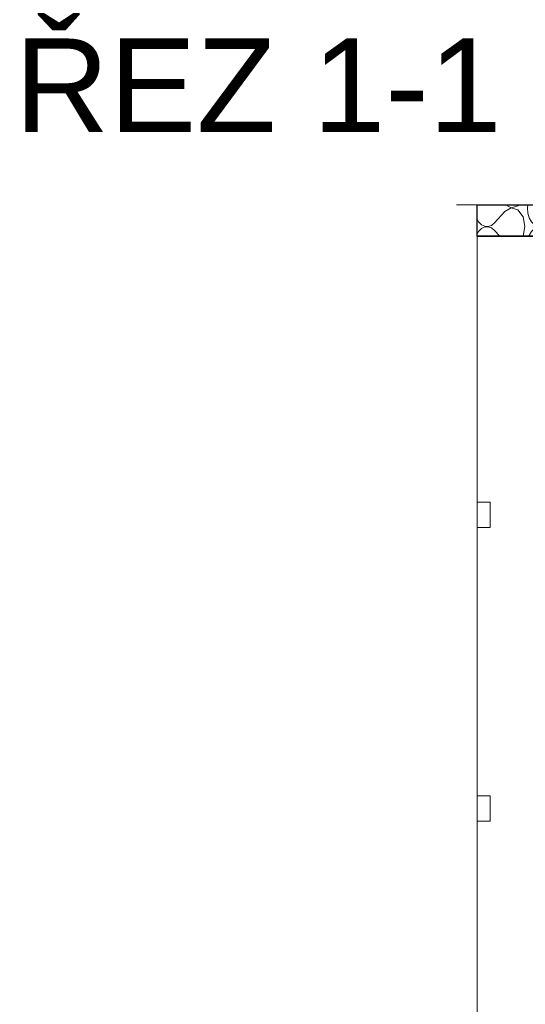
# Model space of a CAD drawing. Header units: millimetres. Extents: x 126830 to 197420, y -10585 to 21156.
# Tile 28 of 100: x 148087 to 148898, y 9444 to 11020. Entities that reach past the tile are written whole.
import ezdxf

# ---------------------------------------------------------------- set-up
doc = ezdxf.new("R2010")
doc.units = ezdxf.units.MM
doc.header["$MEASUREMENT"] = 0
doc.layers.add('Konstrukce - nosné', color=7, linetype='Continuous')
doc.layers.add('Nové_Anotace - SP', color=7, linetype='Continuous')
doc.styles.add('GENEROVANÝ_STYL_1', font='txt')

# ---------------------------------------------------------------- blocks, each defined once
blk = doc.blocks.new('*X119')
at = {"layer": 'Konstrukce - nosné', "color": 1, "linetype": 'Continuous', "lineweight": 13}
for p, q in [((148866.3, 10724.1), (148874.9, 10719.2)), ((148874.9, 10719.2), (148885.7, 10722.2)), ((148885.7, 10722.2), (148887.1, 10724.1)), ((148901.4, 10724.1), (148900.9, 10719.1)), ((148951.2, 10724.1), (148959.7, 10719.2)), ((148959.7, 10719.2), (148970.6, 10722.2)), ((148970.6, 10722.2), (148971.9, 10724.1)), ((148864.6, 10713.1), (148848.4, 10695.1)), ((148874.9, 10719), (148864.6, 10713.1)), ((148885.7, 10715.9), (148874.9, 10719)), ((148893.9, 10704.8), (148885.7, 10715.9)), ((148900.9, 10719.1), (148901.7, 10710.9)), ((148901.7, 10710.9), (148904, 10703.3)), ((148949.4, 10713.1), (148933.3, 10695.1)), ((148959.7, 10719), (148949.4, 10713.1)), ((148970.6, 10715.9), (148959.7, 10719)), ((148978.7, 10704.8), (148970.6, 10715.9)), ((148820.5, 10700.9), (148822.7, 10696.9)), ((148822.7, 10696.9), (148827.3, 10692.2)), ((148827.3, 10692.2), (148832.6, 10689.6)), ((148832.6, 10689.6), (148838.1, 10689.2)), ((148838.1, 10689.2), (148843.6, 10691.1)), ((148843.6, 10691.1), (148848.4, 10695.1)), ((148896.9, 10689.1), (148893.9, 10704.8)), ((148904, 10703.3), (148907.5, 10696.9)), ((148907.5, 10696.9), (148912.1, 10692.2)), ((148912.1, 10692.2), (148917.4, 10689.6)), ((148917.4, 10689.6), (148923, 10689.2)), ((148923, 10689.2), (148928.4, 10691.1)), ((148928.4, 10691.1), (148933.3, 10695.1)), ((148980.5, 10695.2), (148978.7, 10704.8)), ((148822.7, 10681.2), (148820.5, 10677.2)), ((148827.3, 10685.9), (148822.7, 10681.2)), ((148832.6, 10688.6), (148827.3, 10685.9)), ((148838.1, 10689), (148832.6, 10688.6)), ((148843.6, 10687.1), (148838.1, 10689)), ((148848.4, 10683.1), (148843.6, 10687.1)), ((148856.5, 10674.1), (148848.4, 10683.1)), ((148894, 10674.1), (148896.9, 10689.1)), ((148904, 10674.8), (148903.7, 10674.1)), ((148907.5, 10681.2), (148904, 10674.8)), ((148912.1, 10685.9), (148907.5, 10681.2)), ((148917.4, 10688.6), (148912.1, 10685.9)), ((148923, 10689), (148917.4, 10688.6)), ((148928.4, 10687.1), (148923, 10689)), ((148933.3, 10683.1), (148928.4, 10687.1)), ((148941.3, 10674.1), (148933.3, 10683.1)), ((148978.9, 10674.1), (148980.5, 10682.9))]:
    blk.add_line(p, q, dxfattribs=at)
blk = doc.blocks.new('výplň_27_1', base_point=(0, 0))
at = {"layer": 'Konstrukce - nosné', "color": 1, "linetype": 'Continuous', "lineweight": 25, "flags": 128}
blk.add_lwpolyline([(148980.5, 10674.1), (148820.5, 10674.1), (148820.5, 10724.1), (148980.5, 10724.1)], close=True, dxfattribs=at)
at = {"layer": 'Konstrukce - nosné', "color": 1, "linetype": 'Continuous', "lineweight": 13}
blk.add_blockref('*X119', (0, 0), dxfattribs=at)

msp = doc.modelspace()

# ---------------------------------------------------------------- linework, layer by layer
at = {"layer": 'Konstrukce - nosné', "color": 1, "linetype": 'Continuous', "lineweight": 18}
for p, q in [((148787.3, 10724.1), (149192.2, 10724.1)), ((148820.4, 10724.1), (148820.4, 8924.1)), ((148820.4, 8924.1), (148820.4, 10724.1)), ((148820.5, 10724.1), (148820.5, 10248.1)), ((148820.5, 10248.1), (148841.5, 10248.1)), ((148841.5, 10248.1), (148841.5, 10207.5)), ((148820.5, 10207.5), (148820.5, 9777.5)), ((148820.5, 10207.5), (148841.5, 10207.5)), ((148820.5, 10207.5), (148820.5, 8894.1)), ((148820.5, 9777.5), (148841.5, 9777.5)), ((148841.5, 9777.5), (148841.5, 9736.9)), ((148820.5, 9736.9), (148820.5, 9318.5)), ((148820.5, 9736.9), (148841.5, 9736.9))]:
    msp.add_line(p, q, dxfattribs=at)
at = {"layer": 'Konstrukce - nosné', "color": 1, "linetype": 'Continuous', "lineweight": 25, "flags": 128}
msp.add_lwpolyline([(148820.5, 10674.1), (149130.6, 10674.1), (149180.6, 10674.1), (149480.6, 10674.1)], dxfattribs=at)

# ---------------------------------------------------------------- block references
at = {"layer": 'Konstrukce - nosné', "color": 1, "linetype": 'Continuous', "lineweight": 13}
msp.add_blockref('výplň_27_1', (0, 0), dxfattribs=at)

# ---------------------------------------------------------------- texts
at = {"layer": 'Nové_Anotace - SP', "color": 1, "linetype": 'Continuous', "lineweight": 25, "insert": (148859.5, 10915.4), "char_height": 150, "attachment_point": 6, "style": 'GENEROVANÝ_STYL_1'}
msp.add_mtext('\\A1;{\\pqr;\\fArial|b0|i0|c238|p38;ŘEZ 1-1}', dxfattribs=at)

doc.saveas('drawing.dxf')
